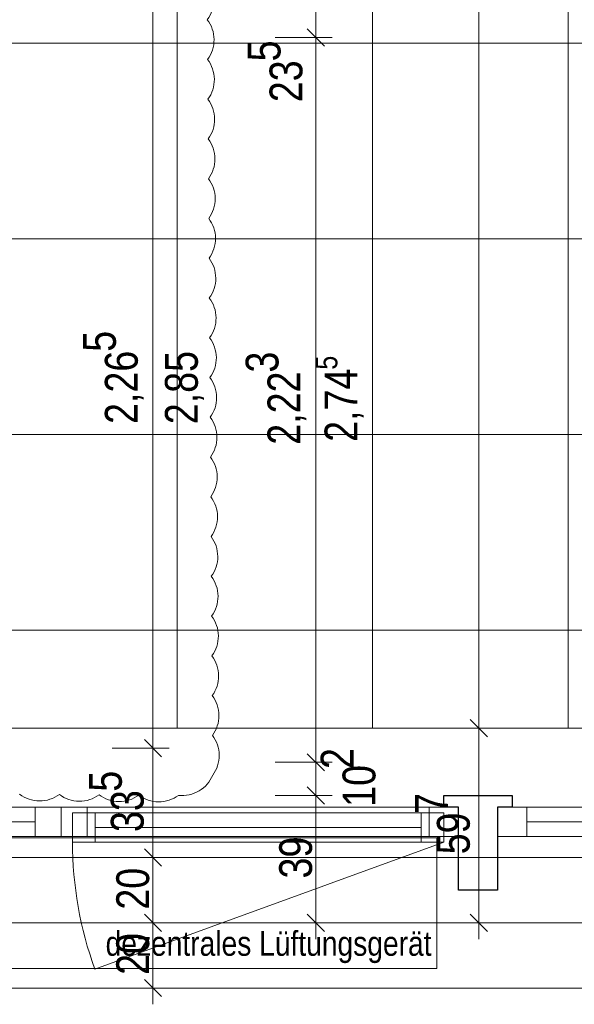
# Model space of a CAD drawing. Extents: x -620 to 300, y 62 to 1112.
# Tile 196 of 226: x -427 to -393, y 769 to 830. Entities that reach past the tile are written whole.
import ezdxf
from ezdxf.lldxf.tags import DXFTag

# ---------------------------------------------------------------- set-up
doc = ezdxf.new("R2010")
doc.units = 0
doc.layers.get('0').update_dxf_attribs({"lineweight": 13})
for name, color, linetype, lineweight, true_color in [('30 -33 Aussenwände- 7 Fassade_ Elemente', 7, 'Continuous', 9, 0x00aacc), ('30 -35 Decken- 1 Konstruktion-Träger- Stahlbeton', 7, 'Continuous', 13, 0x33aa00), ('60- 61 allgemeine Ausstattung- 4 Terrassen', 9, 'Continuous', 9, 0x808080), ('70 -76 Bemaßung- 2 Allgemein', 9, 'Continuous', 5, 0x808080), ('70 -77 Revision- 2 Wolken', 7, 'Continuous', 18, 0x944cff)]:
    doc.layers.add(name, color=color, linetype=linetype, lineweight=lineweight, true_color=true_color)
doc.layers.add('70 -71 Achsen- 1 Gebäudeachsen', color=7, linetype='STRICHPUNKT2-A06CPVSFL0', lineweight=18)
doc.styles.get("Standard").update_dxf_attribs({"font": 'ARIALN.TTF'})
tags = doc.linetypes.add('grob-A06CPVSAL0', pattern=[14, 3, -8, 3]).pattern_tags.tags
tags[8:9] = [DXFTag(74, 4), DXFTag(75, 0), DXFTag(340, '0'), DXFTag(46, 0.0), DXFTag(50, 0.0), DXFTag(44, 0.0), DXFTag(45, 0.0)]
tags[6:7] = [DXFTag(74, 4), DXFTag(75, 0), DXFTag(340, '0'), DXFTag(46, 0.0), DXFTag(50, 0.0), DXFTag(44, 0.0), DXFTag(45, 0.0)]
tags[4:5] = [DXFTag(74, 4), DXFTag(75, 0), DXFTag(340, '0'), DXFTag(46, 0.0), DXFTag(50, 0.0), DXFTag(44, 0.0), DXFTag(45, 0.0)]
tags = doc.linetypes.add('STRICHPUNKT2-A06CPVSFL0', pattern=[12.7, 6.35, -3.175, 0, -3.175]).pattern_tags.tags
tags[10:11] = [DXFTag(74, 4), DXFTag(75, 0), DXFTag(340, '0'), DXFTag(46, 0.0), DXFTag(50, 0.0), DXFTag(44, 0.0), DXFTag(45, 0.0)]
tags[8:9] = [DXFTag(74, 4), DXFTag(75, 0), DXFTag(340, '0'), DXFTag(46, 0.0), DXFTag(50, 0.0), DXFTag(44, 0.0), DXFTag(45, 0.0)]
tags[6:7] = [DXFTag(74, 4), DXFTag(75, 0), DXFTag(340, '0'), DXFTag(46, 0.0), DXFTag(50, 0.0), DXFTag(44, 0.0), DXFTag(45, 0.0)]
tags[4:5] = [DXFTag(74, 4), DXFTag(75, 0), DXFTag(340, '0'), DXFTag(46, 0.0), DXFTag(50, 0.0), DXFTag(44, 0.0), DXFTag(45, 0.0)]

# ---------------------------------------------------------------- blocks, each defined once
blk = doc.blocks.new('Referenz-A06CPVSGL0')
at = {"layer": '30 -33 Aussenwände- 7 Fassade_ Elemente', "color": 0, "linetype": 'Continuous', "ltscale": 0.13}
for p, q in [((-454.179, 786.393), (-291.979, 786.393)), ((-424.279, 781.553), (-448.679, 781.553)), ((-424.279, 779.753), (-424.279, 781.553)), ((-399.879, 781.553), (-424.279, 781.553)), ((-399.879, 779.753), (-399.879, 781.553)), ((-373.079, 781.553), (-397.479, 781.553)), ((-397.479, 781.553), (-397.479, 779.753)), ((-400.779, 781.203), (-423.579, 781.203)), ((-423.579, 781.203), (-423.579, 779.403)), ((-400.779, 779.403), (-400.779, 781.203)), ((-448.679, 779.753), (-424.279, 779.753)), ((-424.279, 779.753), (-399.879, 779.753)), ((-397.479, 779.753), (-373.079, 779.753)), ((-423.579, 779.403), (-400.779, 779.403)), ((-295.079, 770.453), (-451.079, 770.453))]:
    blk.add_line(p, q, dxfattribs=at)
at = {"layer": '30 -33 Aussenwände- 7 Fassade_ Elemente', "color": 0, "linetype": 'Continuous', "lineweight": 25, "ltscale": 0.25}
for p, q in [((-400.779, 781.553), (-400.779, 782.253)), ((-400.779, 782.253), (-396.579, 782.253)), ((-396.579, 782.253), (-396.579, 781.553)), ((-399.879, 781.553), (-400.779, 781.553)), ((-399.879, 776.453), (-399.879, 781.553)), ((-396.579, 781.553), (-397.479, 781.553)), ((-397.479, 781.553), (-397.479, 776.453)), ((-397.479, 776.453), (-399.879, 776.453))]:
    blk.add_line(p, q, dxfattribs=at)
at = {"layer": '30 -33 Aussenwände- 7 Fassade_ Elemente', "color": 0, "linetype": 'Continuous', "lineweight": 18, "ltscale": 0.18}
for p, q in [((-424.279, 781.553), (-425.879, 781.553)), ((-425.879, 781.553), (-425.879, 779.753)), ((-422.679, 781.553), (-424.279, 781.553)), ((-424.279, 781.553), (-424.279, 779.753)), ((-422.679, 779.753), (-422.679, 781.553)), ((-399.879, 781.553), (-401.679, 781.553)), ((-401.679, 781.553), (-401.679, 779.753)), ((-399.879, 779.753), (-399.879, 781.553)), ((-395.679, 781.553), (-397.479, 781.553)), ((-397.479, 781.553), (-397.479, 779.753)), ((-395.679, 779.753), (-395.679, 781.553)), ((-422.179, 781.203), (-423.579, 781.203)), ((-423.579, 781.203), (-423.579, 779.403)), ((-422.179, 779.403), (-422.179, 781.203)), ((-400.779, 781.203), (-402.179, 781.203)), ((-402.179, 781.203), (-402.179, 779.403)), ((-400.779, 779.403), (-400.779, 781.203)), ((-425.879, 780.653), (-446.879, 780.653)), ((-422.179, 780.303), (-402.179, 780.303)), ((-374.679, 780.653), (-395.679, 780.653)), ((-425.879, 779.753), (-424.279, 779.753)), ((-424.279, 779.753), (-422.679, 779.753)), ((-401.679, 779.753), (-399.879, 779.753)), ((-397.479, 779.753), (-395.679, 779.753)), ((-423.579, 779.403), (-422.179, 779.403)), ((-402.179, 779.403), (-400.779, 779.403))]:
    blk.add_line(p, q, dxfattribs=at)
at = {"layer": '30 -33 Aussenwände- 7 Fassade_ Elemente', "color": 0, "linetype": 'grob-A06CPVSAL0', "ltscale": 0.13}
for p, q in [((-443.209, 779.653), (-401.209, 779.653)), ((-401.209, 779.653), (-401.209, 771.653)), ((-400.779, 779.403), (-422.204, 771.605)), ((-401.209, 771.653), (-443.209, 771.653))]:
    blk.add_line(p, q, dxfattribs=at)
blk.add_ellipse((-400.779, 779.403), major_axis=(-22.8, 0), ratio=1, start_param=0, end_param=0.349066, dxfattribs=at)
at = {"layer": '30 -35 Decken- 1 Konstruktion-Träger- Stahlbeton', "color": 0, "linetype": 'grob-A06CPVSAL0', "lineweight": -2, "ltscale": 0.13}
for p, q in [((-129.579, 778.453), (-451.579, 778.453)), ((-129.579, 770.453), (-451.579, 770.453))]:
    blk.add_line(p, q, dxfattribs=at)
at = {"layer": '60- 61 allgemeine Ausstattung- 4 Terrassen', "color": 0}
for p, q in [((-417.159, 786.393), (-417.159, 1004.853)), ((-405.159, 786.393), (-405.159, 1004.853)), ((-393.159, 786.393), (-393.159, 1004.853)), ((-443.639, 828.394), (-137.519, 828.394)), ((-443.639, 816.394), (-137.519, 816.394)), ((-443.639, 804.394), (-137.519, 804.394)), ((-443.639, 792.394), (-137.519, 792.394)), ((-443.639, 786.393), (-137.519, 786.393))]:
    blk.add_line(p, q, dxfattribs=at)
at = {"layer": '70 -71 Achsen- 1 Gebäudeachsen', "color": 0, "linetype": 'STRICHPUNKT2-A06CPVSFL0', "ltscale": 0.18}
blk.add_line((-538.631, 774.453), (76.533, 774.453), dxfattribs=at)
at = {"layer": '70 -76 Bemaßung- 2 Allgemein', "color": 0, "linetype": 'Continuous', "ltscale": 0.13}
for p, q in [((-398.639, 787.454), (-398.639, 998.393)), ((-408.639, 828.753), (-408.639, 833.453)), ((-418.639, 829.453), (-418.639, 831.514)), ((-418.639, 831.453), (-418.639, 829.393)), ((-408.639, 829.753), (-408.639, 827.693)), ((-408.639, 829.753), (-408.639, 827.693)), ((-418.639, 786.214), (-418.639, 829.393)), ((-411.139, 828.753), (-407.639, 828.753)), ((-411.139, 828.753), (-407.639, 828.753)), ((-408.639, 827.693), (-408.639, 826.633)), ((-408.639, 785.354), (-408.639, 827.693)), ((-398.639, 785.393), (-398.639, 787.454)), ((-398.639, 787.393), (-398.639, 785.333)), ((-418.639, 784.153), (-418.639, 786.214)), ((-408.639, 785.354), (-408.639, 786.414)), ((-401.139, 786.393), (-397.639, 786.393)), ((-401.139, 786.393), (-397.639, 786.393)), ((-418.639, 786.153), (-418.639, 784.093)), ((-421.139, 785.153), (-417.639, 785.153)), ((-421.139, 785.153), (-417.639, 785.153)), ((-408.639, 783.293), (-408.639, 785.354)), ((-408.639, 783.293), (-408.639, 785.354)), ((-398.639, 775.514), (-398.639, 785.333)), ((-418.639, 779.514), (-418.639, 784.093)), ((-411.139, 784.293), (-407.639, 784.293)), ((-411.139, 784.293), (-407.639, 784.293)), ((-408.639, 782.253), (-408.639, 784.293)), ((-408.639, 783.253), (-408.639, 781.193)), ((-408.639, 783.253), (-408.639, 781.193)), ((-411.139, 782.253), (-407.639, 782.253)), ((-411.139, 782.253), (-407.639, 782.253)), ((-408.639, 781.193), (-408.639, 780.133)), ((-408.639, 775.514), (-408.639, 781.193)), ((-418.639, 777.453), (-418.639, 779.514)), ((-418.639, 779.453), (-418.639, 777.393)), ((-421.139, 778.453), (-417.639, 778.453)), ((-421.139, 778.453), (-417.639, 778.453)), ((-418.639, 775.514), (-418.639, 777.393)), ((-418.639, 773.453), (-418.639, 775.514)), ((-418.639, 775.453), (-418.639, 773.393)), ((-408.639, 773.453), (-408.639, 775.514)), ((-398.639, 773.453), (-398.639, 775.514)), ((-421.139, 774.453), (-417.639, 774.453)), ((-421.139, 774.453), (-417.639, 774.453)), ((-411.139, 774.453), (-407.639, 774.453)), ((-401.139, 774.453), (-397.639, 774.453)), ((-418.639, 771.514), (-418.639, 773.393)), ((-418.639, 769.453), (-418.639, 771.514)), ((-421.139, 770.453), (-417.639, 770.453))]:
    blk.add_line(p, q, dxfattribs=at)
at = {"layer": '70 -76 Bemaßung- 2 Allgemein', "color": 0, "linetype": 'Continuous', "lineweight": 20, "ltscale": 0.2}
for p, q in [((-409.169, 829.284), (-408.108, 828.223)), ((-409.169, 829.284), (-408.108, 828.223)), ((-398.108, 785.863), (-399.169, 786.924)), ((-399.169, 786.924), (-398.108, 785.863)), ((-418.108, 784.623), (-419.169, 785.684)), ((-419.169, 785.684), (-418.108, 784.623)), ((-408.108, 783.763), (-409.169, 784.824)), ((-408.108, 783.763), (-409.169, 784.824)), ((-409.169, 782.784), (-408.108, 781.723)), ((-409.169, 782.784), (-408.108, 781.723)), ((-418.108, 777.923), (-419.169, 778.984)), ((-419.169, 778.984), (-418.108, 777.923)), ((-418.108, 773.923), (-419.169, 774.984)), ((-419.169, 774.984), (-418.108, 773.923)), ((-408.108, 773.923), (-409.169, 774.984)), ((-398.108, 773.923), (-399.169, 774.984)), ((-418.108, 769.923), (-419.169, 770.984))]:
    blk.add_line(p, q, dxfattribs=at)
at = {"layer": '70 -77 Revision- 2 Wolken', "color": 0, "linetype": 'Continuous', "ltscale": 0.18}
for centre, major_axis in [((-416.938, 831.044), (1.634, -1.207)), ((-416.92, 828.606), (2.032, 0.015)), ((-416.92, 828.606), (1.634, -1.207)), ((-416.903, 826.167), (2.032, 0.015)), ((-416.903, 826.167), (1.634, -1.207)), ((-416.885, 823.729), (2.032, 0.015)), ((-416.885, 823.729), (1.634, -1.207)), ((-416.868, 821.291), (2.032, 0.015)), ((-416.868, 821.291), (1.634, -1.207)), ((-416.85, 818.852), (2.032, 0.015)), ((-416.85, 818.852), (1.634, -1.207)), ((-416.833, 816.414), (2.032, 0.015)), ((-416.833, 816.414), (1.634, -1.207)), ((-416.815, 813.976), (2.032, 0.015)), ((-416.815, 813.976), (1.634, -1.207)), ((-416.797, 811.537), (2.032, 0.015)), ((-416.797, 811.537), (1.634, -1.207)), ((-416.78, 809.099), (2.032, 0.015)), ((-416.78, 809.099), (1.634, -1.207)), ((-416.762, 806.661), (2.032, 0.015)), ((-416.762, 806.661), (1.634, -1.207)), ((-416.745, 804.222), (2.032, 0.015)), ((-416.745, 804.222), (1.634, -1.207)), ((-416.727, 801.784), (2.032, 0.015)), ((-416.727, 801.784), (1.634, -1.207)), ((-416.71, 799.346), (2.032, 0.015)), ((-416.71, 799.346), (1.634, -1.207)), ((-416.692, 796.907), (2.032, 0.015)), ((-416.692, 796.907), (1.634, -1.207)), ((-416.675, 794.469), (2.032, 0.015)), ((-416.675, 794.469), (1.634, -1.207)), ((-416.657, 792.031), (2.032, 0.015)), ((-416.657, 792.031), (1.634, -1.207)), ((-416.639, 789.592), (2.032, 0.015)), ((-416.639, 789.592), (1.634, -1.207)), ((-416.622, 787.154), (2.032, 0.015)), ((-416.622, 787.154), (1.634, -1.207)), ((-416.604, 784.716), (2.032, 0.015)), ((-416.604, 784.716), (1.634, -1.207)), ((-416.847, 784.286), (1.035, -1.749)), ((-425.59, 783.958), (-1.232, -1.616)), ((-425.59, 783.958), (-0.016, -2.032)), ((-423.151, 783.939), (-1.232, -1.616)), ((-423.151, 783.939), (-0.016, -2.032)), ((-420.713, 783.92), (-1.232, -1.616)), ((-420.713, 783.92), (-0.016, -2.032)), ((-418.275, 783.901), (-1.232, -1.616)), ((-418.275, 783.901), (-0.016, -2.032)), ((-416.847, 784.286), (-0.221, -2.02))]:
    blk.add_ellipse(centre, major_axis=major_axis, ratio=1, start_param=0, end_param=0.643501, dxfattribs=at)
at = {"layer": '30 -33 Aussenwände- 7 Fassade_ Elemente', "color": 0, "linetype": 'Continuous', "ltscale": 0.13, "insert": (-421.546, 773.94), "char_height": 1.51033, "attachment_point": 1}
blk.add_mtext('{\\fArial Narrow;dezentrales Lüftungsgerät}', dxfattribs=at)
at = {"layer": '70 -76 Bemaßung- 2 Allgemein', "color": 0, "linetype": 'Continuous', "ltscale": 0.13, "attachment_point": 1, "rotation": 90}
for s, insert, char_height in [('{\\fArial Narrow;5}', (-412.823, 827.278), 2.01377), ('{\\fArial Narrow;23}', (-411.481, 824.776), 2.01377), ('{\\fArial Narrow;5}', (-422.931, 809.47), 2.01377), ('{\\fArial Narrow;2,26}', (-421.589, 805.044), 2.01377), ('{\\fArial Narrow;2,85}', (-417.901, 805.029), 2.01377), ('{\\fArial Narrow;3}', (-412.949, 808.196), 2.01377), ('{\\fArial Narrow;5}', (-408.663, 808.372), 1.34258), ('{\\fArial Narrow;2,74}', (-408.103, 803.946), 2.01377), ('{\\fArial Narrow;2,22}', (-411.607, 803.77), 2.01377), ('{\\fArial Narrow;2}', (-408.34, 783.885), 2.01377), ('{\\fArial Narrow;10}', (-406.998, 781.564), 2.01377), ('{\\fArial Narrow;5}', (-422.567, 782.493), 2.01377), ('{\\fArial Narrow;33}', (-421.224, 780.02), 2.01377), ('{\\fArial Narrow;7}', (-402.551, 781.125), 2.01377), ('{\\fArial Narrow;59}', (-401.208, 778.652), 2.01377), ('{\\fArial Narrow;39}', (-410.89, 777.169), 2.01377), ('{\\fArial Narrow;20}', (-420.89, 775.257), 2.01377), ('{\\fArial Narrow;20}', (-420.89, 771.257), 2.01377)]:
    blk.add_mtext(s, dxfattribs=dict(at, insert=insert, char_height=char_height))

msp = doc.modelspace()

# ---------------------------------------------------------------- block references
at = {"color": 8, "lineweight": 13, "ltscale": 0.13, "true_color": 0x808080}
msp.add_blockref('Referenz-A06CPVSGL0', (0, 0), dxfattribs=at)

doc.saveas('drawing.dxf')
